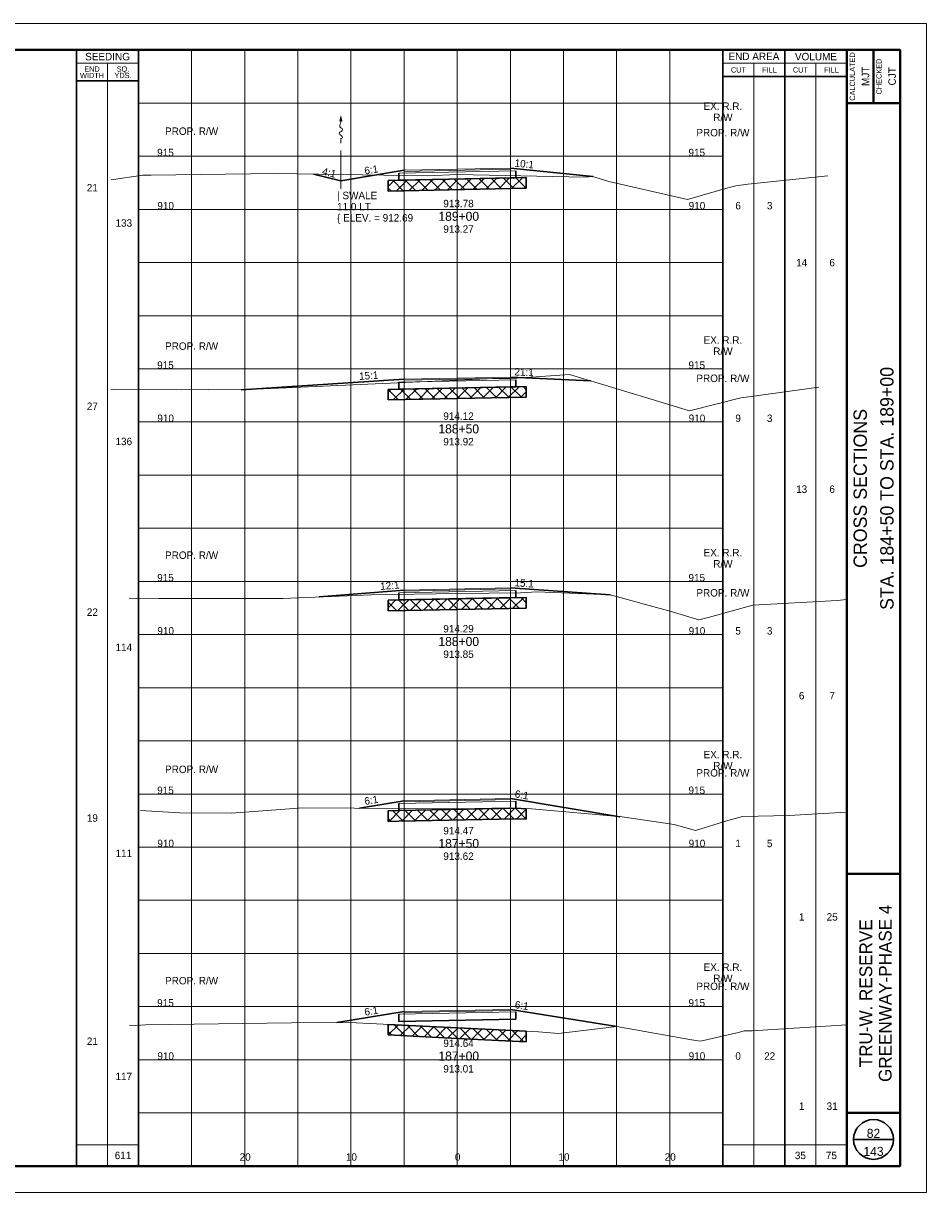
# Paper-space layout 'Layout1' of a CAD drawing. Header units: feet. Extents: x -1084 to 2301, y -843 to 1840.
# Tile 29 of 46: x 75 to 160, y 918 to 1028. Entities that reach past the tile are written whole.
import ezdxf
from ezdxf.enums import TextEntityAlignment as Align

# ---------------------------------------------------------------- set-up
doc = ezdxf.new("R2010")
doc.units = ezdxf.units.FT
doc.header["$LTSCALE"] = 10
doc.header["$MEASUREMENT"] = 0
for name, pattern in [('cl5', [50, 1.25, -1.25, 45, -1.25, 1.25]), ('DGN Style 2', [42.257429, 25.354457, -16.902971]), ('DGN Style 3', [59.1604, 42.257429, -16.902971]), ('esmtrrex', [4.75, 0.8, -0.325, -0.325, 0.8, -0.3, 0.8, -0.3, 0.8, -0.3]), ('rowpr', [5.45, 1, -0.225, -0.225, 4])]:
    doc.linetypes.add(name, pattern=pattern)
for name, color, linetype, lineweight in [('DR_P_Flow_Arrow', 151, 'Continuous', 13), ('GE_P_CL_5', 7, 'cl5', 13), ('PV_P_Text', 7, 'Continuous', 13), ('RW_P_Fee_RW', 193, 'rowpr', 40), ('RW_X_Esmt_RR', 6, 'esmtrrex', 30), ('SH_Border', 7, 'Continuous', 40), ('SH_Data', 7, 'Continuous', 0), ('SH_Major_Grid_Line', 254, 'Continuous', 13), ('SH_Text', 7, 'Continuous', 13), ('TX_P_1', 7, 'Continuous', 13), ('TX_P_5', 7, 'Continuous', 13), ('TX_X_5', 7, 'Continuous', 0), ('XS_P_Finished_Grade', 3, 'Continuous', 30), ('XS_P_Pavt_Surface', 251, 'Continuous', 13), ('XS_P_Subgrade', 4, 'Continuous', 30), ('XS_P_Undercut', 230, 'Continuous', 30), ('XS_X_Ground_Line', 3, 'DGN Style 2', 13)]:
    doc.layers.add(name, color=color, linetype=linetype, lineweight=lineweight)
doc.layers.add('SH_Cut_Line', color=7, linetype='DGN Style 3', lineweight=0, plot=False)
doc.layers.add('XS_P_Pavt_Layers', color=251, linetype='Continuous', lineweight=0, transparency=0.5)
doc.styles.add('Slanted-Normal LS 0.50', font='font31.shx', dxfattribs={"height": 0.14})
doc.styles.add('Slanted-Sub Title', font='font31.shx', dxfattribs={"height": 0.17})
doc.styles.add('Style-font30', font='font30.shx')
doc.styles.add('Style-font31', font='font31.shx')
doc.styles.add('Style-font70', font='font70.shx')

# ---------------------------------------------------------------- blocks, each defined once
blk = doc.blocks.new('CROSS_SPLIT_2')
at = {"layer": 'SH_Border', "color": 7, "linetype": 'Continuous', "lineweight": 40}
for p, q in [((32.5, 0.5), (32.5, 21.5)), ((33, 21.5), (33, 20.5)), ((32.5, 20.5), (33.5, 20.5)), ((32.5, 6), (33.5, 6)), ((32.5, 1.5), (33.5, 1.5))]:
    blk.add_line(p, q, dxfattribs=at)
at = {"layer": 'SH_Border', "color": 7, "linetype": 'Continuous', "lineweight": 40, "flags": 128}
blk.add_lwpolyline([(2, 21.5), (33.5, 21.5), (33.5, 0.5), (2, 0.5), (2, 21.5)], close=True, dxfattribs=at)
at = {"layer": 'SH_Cut_Line', "color": 7, "linetype": 'DGN Style 3', "lineweight": 0, "flags": 128}
blk.add_lwpolyline([(0, 0), (34, 0), (34, 22), (0, 22), (0, 0)], close=True, dxfattribs=at)
at = {"layer": 'SH_Data', "color": 7, "linetype": 'Continuous', "lineweight": 30}
for p, q in [((18, 0.5), (18, 21.5)), ((19.166, 0.5), (19.166, 21.5)), ((30.166, 0.5), (30.166, 21.5)), ((31.333, 0.5), (31.333, 21.5)), ((19.166, 20.917), (18, 20.917)), ((30.166, 21), (32.5, 21)), ((32.625, 1), (33.375, 1))]:
    blk.add_line(p, q, dxfattribs=at)
at = {"layer": 'SH_Data', "color": 7, "linetype": 'Continuous', "lineweight": 0}
for p, q in [((19.166, 21.25), (18, 21.25)), ((30.166, 21.25), (32.5, 21.25))]:
    blk.add_line(p, q, dxfattribs=at)
at = {"layer": 'SH_Data', "color": 7, "linetype": 'Continuous', "lineweight": 13}
for p, q in [((18.583, 0.5), (18.583, 21.25)), ((30.75, 0.5), (30.75, 21.25)), ((31.917, 0.5), (31.917, 21.25)), ((18, 0.9), (19.166, 0.9)), ((30.166, 0.9), (32.5, 0.9))]:
    blk.add_line(p, q, dxfattribs=at)
at = {"layer": 'SH_Data', "color": 7, "linetype": 'Continuous', "lineweight": 30}
blk.add_circle((33, 1), 0.375, dxfattribs=at)
at = {"layer": 'SH_Major_Grid_Line', "color": 254, "linetype": 'Continuous', "lineweight": 13}
for p, q in [((20.166, 0.5), (20.166, 21.5)), ((21.166, 0.5), (21.166, 21.5)), ((22.166, 0.5), (22.166, 21.5)), ((23.166, 0.5), (23.166, 21.5)), ((24.166, 0.5), (24.166, 21.5)), ((25.166, 0.5), (25.166, 21.5)), ((26.166, 0.5), (26.166, 21.5)), ((27.166, 0.5), (27.166, 21.5)), ((28.166, 0.5), (28.166, 21.5)), ((29.166, 0.5), (29.166, 21.5)), ((19.166, 20.5), (30.166, 20.5)), ((19.166, 19.5), (30.166, 19.5)), ((19.166, 18.5), (30.166, 18.5)), ((19.166, 17.5), (30.166, 17.5)), ((19.166, 16.5), (30.166, 16.5)), ((19.166, 15.5), (30.166, 15.5)), ((19.166, 14.5), (30.166, 14.5)), ((19.166, 13.5), (30.166, 13.5)), ((19.166, 12.5), (30.166, 12.5)), ((19.166, 11.5), (30.166, 11.5)), ((19.166, 10.5), (30.166, 10.5)), ((19.166, 9.5), (30.166, 9.5)), ((19.166, 8.5), (30.166, 8.5)), ((19.166, 7.5), (30.166, 7.5)), ((19.166, 6.5), (30.166, 6.5)), ((19.166, 5.5), (30.166, 5.5)), ((19.166, 4.5), (30.166, 4.5)), ((19.166, 3.5), (30.166, 3.5)), ((19.166, 2.5), (30.166, 2.5)), ((19.166, 1.5), (30.166, 1.5))]:
    blk.add_line(p, q, dxfattribs=at)
at = {"layer": 'SH_Data', "color": 7, "linetype": 'Continuous', "lineweight": 13, "style": 'Style-font30'}
for s, p in [('SEEDING', (18.584, 21.375)), ('END AREA', (30.75, 21.379)), ('VOLUME', (31.917, 21.375))]:
    blk.add_text(s, height=0.14, dxfattribs=at).set_placement(p, align=Align.MIDDLE_CENTER)
at = {"layer": 'SH_Data', "color": 7, "linetype": 'Continuous', "lineweight": 0, "style": 'Style-font30'}
for s, p in [('CALCULATED', (32.553, 21)), ('CHECKED', (33.053, 21))]:
    blk.add_text(s, height=0.1, rotation=90, dxfattribs=at).set_placement(p, align=Align.TOP_CENTER)
for s, p in [('CUT', (30.459, 21.125)), ('FILL', (31.042, 21.125)), ('CUT', (31.625, 21.125)), ('FILL', (32.208, 21.125))]:
    blk.add_text(s, height=0.1, dxfattribs=at).set_placement(p, align=Align.MIDDLE_CENTER)
at = {"layer": 'SH_Data', "color": 7, "linetype": 'Continuous', "lineweight": 0, "char_height": 0.14, "attachment_point": 5, "line_spacing_factor": 0.728571, "style": 'Style-font30'}
for s, insert in [('\\H0.714286x;END\\PWIDTH', (18.292, 21.08)), ('\\H0.714286x;SQ.\\PYDS.', (18.875, 21.08))]:
    blk.add_mtext(s, dxfattribs=dict(at, insert=insert))
at = {"layer": 'SH_Data', "lineweight": 13, "style": 'Style-font30'}
for p in [(32.92, 21.004), (33.42, 21.004)]:
    blk.add_attdef('Text', text='', height=0.14, rotation=90, dxfattribs=at).set_placement(p, align=Align.CENTER)
at = {"layer": 'SH_Data', "color": 7, "linetype": 'Continuous', "lineweight": 0, "style": 'Style-font70'}
for p in [(32.75, 13.25), (33.252, 13.25)]:
    blk.add_attdef('Text', text='', height=0.25, rotation=90, dxfattribs=at).set_placement(p, align=Align.MIDDLE_CENTER)
at = {"layer": 'TX_P_1', "color": 7, "style": 'Style-font70'}
for p in [(32.75, 3.75), (33.25, 3.75)]:
    blk.add_attdef('Text', text='', height=0.25, rotation=90, dxfattribs=at).set_placement(p, align=Align.MIDDLE_CENTER)
blk = doc.blocks.new('XS POINT_186')
at = {"layer": 'RW_X_Esmt_RR', "linetype": 'DGN Style 3', "lineweight": 0}
blk.add_line((0, 3.5), (0, -3.5), dxfattribs=at)
blk = doc.blocks.new('GPKLBL_236')
at = {"layer": 'TX_P_5', "linetype": 'Continuous', "insert": (-0.51, 0.98), "char_height": 0.7, "attachment_point": 1, "rotation": 350.5377, "line_spacing_factor": 0.6, "style": 'Style-font31'}
blk.add_mtext('6:1', dxfattribs=at)
blk = doc.blocks.new('GPKLBL_237')
at = {"layer": 'TX_P_5', "linetype": 'Continuous', "extrusion": (0, 0, -1), "insert": (-0.46, 0.97), "char_height": 0.7, "attachment_point": 3, "text_direction": (-0.986394, 0.164399, 0), "line_spacing_factor": 0.6, "style": 'Style-font31'}
blk.add_mtext('6:1', dxfattribs=at)
blk = doc.blocks.new('XS POINT_187')
at = {"layer": 'RW_P_Fee_RW', "linetype": 'Continuous', "lineweight": 13}
blk.add_line((0, 3.5), (0, -3.5), dxfattribs=at)
blk = doc.blocks.new('XS POINT_188')
at = {"layer": 'RW_P_Fee_RW', "linetype": 'Continuous', "lineweight": 13}
blk.add_line((0, 3.5), (0, -3.5), dxfattribs=at)
blk = doc.blocks.new('XS POINT_189')
at = {"layer": 'RW_X_Esmt_RR', "linetype": 'DGN Style 3', "lineweight": 0}
blk.add_line((0, 3.5), (0, -3.5), dxfattribs=at)
blk = doc.blocks.new('GPKLBL_238')
at = {"layer": 'TX_P_5', "linetype": 'Continuous', "insert": (-0.51, 0.98), "char_height": 0.7, "attachment_point": 1, "rotation": 350.5377, "line_spacing_factor": 0.6, "style": 'Style-font31'}
blk.add_mtext('6:1', dxfattribs=at)
blk = doc.blocks.new('GPKLBL_239')
at = {"layer": 'TX_P_5', "linetype": 'Continuous', "extrusion": (0, 0, -1), "insert": (-0.46, 0.97), "char_height": 0.7, "attachment_point": 3, "text_direction": (-0.986394, 0.164399, 0), "line_spacing_factor": 0.6, "style": 'Style-font31'}
blk.add_mtext('6:1', dxfattribs=at)
blk = doc.blocks.new('XS POINT_190')
at = {"layer": 'RW_P_Fee_RW', "linetype": 'Continuous', "lineweight": 13}
blk.add_line((0, 3.5), (0, -3.5), dxfattribs=at)
blk = doc.blocks.new('XS POINT_191')
at = {"layer": 'RW_P_Fee_RW', "linetype": 'Continuous', "lineweight": 13}
blk.add_line((0, 3.5), (0, -3.5), dxfattribs=at)
blk = doc.blocks.new('XS POINT_192')
at = {"layer": 'RW_X_Esmt_RR', "linetype": 'DGN Style 3', "lineweight": 0}
blk.add_line((0, 3.5), (0, -3.5), dxfattribs=at)
blk = doc.blocks.new('GPKLBL_240')
at = {"layer": 'TX_P_5', "linetype": 'Continuous', "extrusion": (0, 0, -1), "insert": (-0.46, 0.97), "char_height": 0.7, "attachment_point": 3, "text_direction": (-0.986394, 0.164399, 0), "line_spacing_factor": 0.6, "style": 'Style-font31'}
blk.add_mtext('12:1', dxfattribs=at)
blk = doc.blocks.new('GPKLBL_241')
at = {"layer": 'TX_P_5', "linetype": 'Continuous', "insert": (-0.51, 0.98), "char_height": 0.7, "attachment_point": 1, "rotation": 350.5377, "line_spacing_factor": 0.6, "style": 'Style-font31'}
blk.add_mtext('15:1', dxfattribs=at)
blk = doc.blocks.new('XS POINT_193')
at = {"layer": 'RW_P_Fee_RW', "linetype": 'Continuous', "lineweight": 13}
blk.add_line((0, 3.5), (0, -3.5), dxfattribs=at)
blk = doc.blocks.new('XS POINT_194')
at = {"layer": 'RW_X_Esmt_RR', "linetype": 'DGN Style 3', "lineweight": 0}
blk.add_line((0, 3.5), (0, -3.5), dxfattribs=at)
blk = doc.blocks.new('GPKLBL_242')
at = {"layer": 'TX_P_5', "linetype": 'Continuous', "extrusion": (0, 0, -1), "insert": (-0.46, 0.97), "char_height": 0.7, "attachment_point": 3, "text_direction": (-0.986394, 0.164399, 0), "line_spacing_factor": 0.6, "style": 'Style-font31'}
blk.add_mtext('15:1', dxfattribs=at)
blk = doc.blocks.new('GPKLBL_243')
at = {"layer": 'TX_P_5', "linetype": 'Continuous', "insert": (-0.51, 0.98), "char_height": 0.7, "attachment_point": 1, "rotation": 350.5377, "line_spacing_factor": 0.6, "style": 'Style-font31'}
blk.add_mtext('21:1', dxfattribs=at)
blk = doc.blocks.new('XS POINT_195')
at = {"layer": 'RW_P_Fee_RW', "linetype": 'Continuous', "lineweight": 13}
blk.add_line((0, 3.5), (0, -3.5), dxfattribs=at)
blk = doc.blocks.new('XS POINT_196')
at = {"layer": 'RW_X_Esmt_RR', "linetype": 'DGN Style 3', "lineweight": 0}
blk.add_line((0, 3.5), (0, -3.5), dxfattribs=at)
blk = doc.blocks.new('GPKLBL_244')
at = {"layer": 'TX_P_5', "linetype": 'Continuous', "extrusion": (0, 0, -1), "insert": (-0.46, 0.97), "char_height": 0.7, "attachment_point": 3, "text_direction": (-0.986394, 0.164399, 0), "line_spacing_factor": 0.6, "style": 'Style-font31'}
blk.add_mtext('6:1', dxfattribs=at)
blk = doc.blocks.new('DFL-P_49')
at = {"layer": 'DR_P_Flow_Arrow', "color": 151, "linetype": 'Continuous', "lineweight": 13}
blk.add_open_spline([(-0.08, 0), (-0.081, 0), (-0.082, 0), (-0.083, 0), (-0.094, 0), (-0.105, 0.005), (-0.116, 0.008), (-0.123, 0.01), (-0.131, 0.013), (-0.137, 0.015), (-0.152, 0.02), (-0.165, -0.02), (-0.179, -0.022), (-0.195, -0.023), (-0.212, 0.018), (-0.228, 0.02), (-0.245, 0.021), (-0.266, -0.028), (-0.284, -0.022), (-0.29, -0.02), (-0.287, 0.001), (-0.295, 0.001), (-0.313, 0), (-0.332, 0), (-0.35, 0)], degree=3, knots=[0, 0, 0, 0, 0.009646, 0.009646, 0.009646, 0.112481, 0.112481, 0.112481, 0.179673, 0.179673, 0.179673, 0.350625, 0.350625, 0.350625, 0.544565, 0.544565, 0.544565, 0.756426, 0.756426, 0.756426, 0.832712, 0.832712, 0.832712, 1, 1, 1, 1], dxfattribs=at)
at = {"layer": 'DR_P_Flow_Arrow', "color": 151, "linetype": 'Continuous', "lineweight": 0, "extrusion": (0, 0, -1)}
blk.add_solid([(0.08, 0.022), (0, 0), (0.08, -0.021)], dxfattribs=at)
blk = doc.blocks.new('GPKLBL_245')
at = {"layer": 'TX_P_5', "linetype": 'Continuous', "insert": (-0.51, 0.98), "char_height": 0.7, "attachment_point": 1, "rotation": 350.5377, "line_spacing_factor": 0.6, "style": 'Style-font31'}
blk.add_mtext('4:1', dxfattribs=at)
blk = doc.blocks.new('GPKLBL_246')
at = {"layer": 'TX_P_5', "linetype": 'Continuous', "insert": (-0.51, 0.98), "char_height": 0.7, "attachment_point": 1, "rotation": 350.5377, "line_spacing_factor": 0.6, "style": 'Style-font31'}
blk.add_mtext('10:1', dxfattribs=at)
blk = doc.blocks.new('XS POINT_197')
at = {"layer": 'RW_P_Fee_RW', "linetype": 'Continuous', "lineweight": 13}
blk.add_line((0, 3.5), (0, -3.5), dxfattribs=at)
blk = doc.blocks.new('XS POINT_198')
at = {"layer": 'RW_P_Fee_RW', "linetype": 'Continuous', "lineweight": 13}
blk.add_line((0, 3.5), (0, -3.5), dxfattribs=at)

psp = doc.layouts.get("Layout1")

# ---------------------------------------------------------------- hatches: boundary and pattern name
at = {"layer": 'XS_P_Undercut', "lineweight": 0}
h = psp.add_hatch(dxfattribs=at)
h.set_pattern_fill('CROSSHATCH', color=256, style=0, pattern_type=2)
h.set_pattern_definition([(45, (121.6357, 1012.6621), (-0.589255, 0.589255), []), (315, (121.6357, 1012.6621), (0.589255, 0.589255), [])])
h.paths.add_polyline_path([(110.33, 1012.75), (109.33, 1012.73), (109.33, 1011.73), (122.33, 1011.99), (122.33, 1012.99), (121.33, 1012.97)])
h = psp.add_hatch(dxfattribs=at)
h.set_pattern_fill('CROSSHATCH', color=256, style=0, pattern_type=2)
h.set_pattern_definition([(45, (121.2539, 992.9266), (-0.589255, 0.589255), []), (315, (121.2539, 992.9266), (0.589255, 0.589255), [])])
h.paths.add_polyline_path([(109.33, 993.07), (109.33, 992.07), (122.33, 992.33), (122.33, 993.33), (121.33, 993.31), (110.33, 993.09)])
h = psp.add_hatch(dxfattribs=at)
h.set_pattern_fill('CROSSHATCH', color=256, style=0, pattern_type=2)
h.set_pattern_definition([(45, (121.3713, 972.7797), (-0.589255, 0.589255), []), (315, (121.3713, 972.7797), (0.589255, 0.589255), [])])
h.paths.add_polyline_path([(110.33, 973.26), (109.33, 973.24), (109.33, 972.24), (122.33, 972.5), (122.33, 973.5), (121.33, 973.48)])
h = psp.add_hatch(dxfattribs=at)
h.set_pattern_fill('CROSSHATCH', color=256, style=0, pattern_type=2)
h.set_pattern_definition([(45, (120.69585, 953.1036), (-0.589255, 0.589255), []), (315, (120.69585, 953.1036), (0.589255, 0.589255), [])])
h.paths.add_polyline_path([(115.85, 953.55), (110.33, 953.44), (109.33, 953.42), (109.33, 952.42), (110.33, 952.44), (121.33, 952.66), (122.33, 952.62), (122.33, 953.62), (121.33, 953.66), (121.27, 953.66), (120.7, 953.65)])
h = psp.add_hatch(dxfattribs=at)
h.set_pattern_fill('CROSSHATCH', color=256, style=0, pattern_type=2)
h.set_pattern_definition([(45, (120.69585, 931.8988), (-0.589255, 0.589255), []), (315, (120.69585, 931.8988), (0.589255, 0.589255), [])])
h.paths.add_polyline_path([(115.83, 933.01), (109.33, 933.33), (109.33, 932.33), (115.83, 932.01), (122.33, 931.7), (122.33, 932.7)])

# ---------------------------------------------------------------- linework, layer by layer
at = {"layer": 'GE_P_CL_5'}
psp.add_line((104.88, 1015.54), (104.88, 1011.94), dxfattribs=at)
at = {"layer": 'RW_P_Fee_RW', "linetype": 'Continuous', "lineweight": 13}
for p, q in [((140.83, 993.52), (140.83, 987.44)), ((140.83, 973.34), (140.83, 967.44))]:
    psp.add_line(p, q, dxfattribs=at)
at = {"layer": 'XS_P_Finished_Grade'}
for p, q in [((104.88, 1012.69), (102.31, 1013.33)), ((104.88, 1012.69), (110.83, 1013.68)), ((128.6, 1013.09), (120.83, 1013.88)), ((95.49, 993.02), (110.83, 994.02)), ((128.41, 993.86), (120.83, 994.22)), ((102.83, 973.54), (110.83, 974.19)), ((130.21, 973.75), (120.83, 974.39)), ((106.62, 953.67), (110.83, 954.37)), ((131.13, 952.85), (120.83, 954.57)), ((104.51, 933.49), (110.83, 934.54)), ((130.86, 933.13), (120.83, 934.74))]:
    psp.add_line(p, q, dxfattribs=at)
at = {"layer": 'XS_P_Pavt_Layers', "color": 2, "lineweight": 13}
for p, q in [((110.33, 1013.42), (121.33, 1013.64)), ((110.83, 1013.57), (120.83, 1013.77)), ((110.33, 993.76), (121.33, 993.98)), ((110.83, 993.92), (120.83, 994.12)), ((110.33, 973.93), (121.33, 974.15)), ((110.83, 974.09), (120.83, 974.29)), ((110.33, 954.11), (121.33, 954.33)), ((110.83, 954.27), (120.83, 954.47)), ((110.33, 934.28), (121.33, 934.5)), ((110.83, 934.44), (120.83, 934.64))]:
    psp.add_line(p, q, dxfattribs=at)
at = {"layer": 'XS_P_Pavt_Surface', "color": 193}
for p, q in [((110.83, 1013.68), (120.83, 1013.88)), ((110.83, 1013.68), (110.83, 1013.43)), ((120.83, 1013.88), (120.83, 1013.63)), ((110.83, 994.02), (120.83, 994.22)), ((110.83, 994.02), (110.83, 993.77)), ((120.83, 994.22), (120.83, 993.97)), ((110.83, 974.19), (120.83, 974.39)), ((110.83, 974.19), (110.83, 973.94)), ((120.83, 974.39), (120.83, 974.14)), ((110.83, 954.37), (120.83, 954.57)), ((110.83, 954.37), (110.83, 954.12)), ((120.83, 954.57), (120.83, 954.32)), ((110.83, 934.54), (120.83, 934.74)), ((110.83, 934.54), (110.83, 934.29)), ((120.83, 934.74), (120.83, 934.49))]:
    psp.add_line(p, q, dxfattribs=at)
at = {"layer": 'XS_P_Subgrade'}
for p, q in [((110.33, 1013.42), (110.33, 1012.75)), ((121.33, 1013.64), (121.33, 1012.97)), ((110.33, 1012.75), (121.33, 1012.97)), ((110.33, 993.76), (110.33, 993.09)), ((110.33, 993.09), (121.33, 993.31)), ((121.33, 993.98), (121.33, 993.31)), ((110.33, 973.93), (110.33, 973.26)), ((121.33, 974.15), (121.33, 973.48)), ((110.33, 973.26), (121.33, 973.48)), ((110.33, 954.11), (110.33, 953.44)), ((121.33, 954.33), (121.33, 953.66)), ((110.33, 953.44), (121.33, 953.66)), ((110.33, 934.28), (110.33, 933.61)), ((121.33, 934.5), (121.33, 933.83)), ((110.33, 933.61), (121.33, 933.83))]:
    psp.add_line(p, q, dxfattribs=at)
at = {"layer": 'XS_P_Undercut'}
for p, q in [((109.33, 1012.73), (122.33, 1012.99)), ((109.33, 1012.73), (109.33, 1011.73)), ((122.33, 1012.99), (122.33, 1011.99)), ((109.33, 1011.73), (122.33, 1011.99)), ((109.33, 993.07), (122.33, 993.33)), ((122.33, 993.33), (122.33, 992.33)), ((109.33, 993.07), (109.33, 992.07)), ((109.33, 992.07), (122.33, 992.33)), ((109.33, 973.24), (122.33, 973.5)), ((122.33, 973.5), (122.33, 972.5)), ((109.33, 973.24), (109.33, 972.24)), ((109.33, 972.24), (122.33, 972.5)), ((109.33, 953.42), (109.33, 952.42)), ((122.33, 953.62), (122.33, 952.62)), ((109.33, 933.33), (109.33, 932.33)), ((122.33, 932.7), (122.33, 931.7))]:
    psp.add_line(p, q, dxfattribs=at)
at = {"layer": 'XS_P_Undercut', "lineweight": 0, "flags": 128}
for points in [[(110.33, 1012.75), (109.33, 1012.73), (109.33, 1011.73), (122.33, 1011.99), (122.33, 1012.99), (121.33, 1012.97), (110.33, 1012.75)], [(109.33, 993.07), (109.33, 992.07), (122.33, 992.33), (122.33, 993.33), (121.33, 993.31), (110.33, 993.09), (109.33, 993.07)], [(110.33, 973.26), (109.33, 973.24), (109.33, 972.24), (122.33, 972.5), (122.33, 973.5), (121.33, 973.48), (110.33, 973.26)], [(115.85, 953.55), (110.33, 953.44), (109.33, 953.42), (109.33, 952.42), (110.33, 952.44), (121.33, 952.66), (122.33, 952.62), (122.33, 953.62), (121.33, 953.66), (121.27, 953.66), (120.7, 953.65), (115.85, 953.55)], [(115.83, 933.01), (109.33, 933.33), (109.33, 932.33), (115.83, 932.01), (122.33, 931.7), (122.33, 932.7), (115.83, 933.01)]]:
    psp.add_lwpolyline(points, close=True, dxfattribs=at)
at = {"layer": 'XS_P_Undercut', "flags": 128}
for points in [[(109.33, 953.42), (110.33, 953.44), (121.33, 953.66), (122.33, 953.62)], [(109.33, 952.42), (110.33, 952.44), (121.33, 952.66), (122.33, 952.62)], [(109.33, 933.33), (115.83, 933.01), (122.33, 932.7)], [(109.33, 932.33), (115.83, 932.01), (122.33, 931.7)]]:
    psp.add_lwpolyline(points, dxfattribs=at)
at = {"layer": 'XS_X_Ground_Line', "flags": 128}
for points in [[(83.27, 1012.78), (86.23, 1013.22), (87.03, 1013.21), (98.7, 1013.39), (113.03, 1013.15), (115.83, 1013.27), (127.83, 1013.04), (128.6, 1013.09), (130.11, 1012.63), (137.5, 1010.93), (141.3, 1012.02), (142.06, 1012.21), (143.19, 1012.36), (150.69, 1013.15)], [(83.24, 993.01), (83.81, 993.09), (89.91, 993.03), (92.42, 993.07), (95.49, 993.02), (115.83, 993.92), (119.36, 994.08), (120.55, 994.06), (126.4, 994.47), (135.12, 991.82), (137.67, 991.04), (142.51, 992.28), (143.28, 992.38), (149.87, 993.28)], [(84.95, 973.41), (87.75, 973.38), (99.43, 973.4), (107.75, 973.74), (115.83, 973.85), (121.79, 973.92), (123.34, 974.03), (130.21, 973.75), (135.96, 972.17), (138.57, 971.38), (139.56, 971.63), (143.65, 972.77), (151.59, 973.19), (152.5, 973.31)], [(86.02, 953.44), (89.72, 953.24), (94.6, 953.21), (101.29, 953.7), (115.85, 953.62), (120.7, 953.69), (122.86, 953.6), (131.34, 952.84), (136.24, 952.12), (138.26, 951.56), (141.3, 952.51), (142.66, 952.89), (147.08, 952.98), (149.72, 953.12), (152.5, 953.3)], [(85, 933.26), (85.56, 933.23), (86.49, 933.29), (102.52, 933.5), (106.31, 933.48), (115.83, 933.01), (123.48, 932.64), (125.36, 932.47), (130.86, 933.13), (137.88, 931.87), (138.72, 931.74), (142.31, 932.55), (142.83, 932.71), (143.58, 932.73), (152.5, 933.27)]]:
    psp.add_lwpolyline(points, dxfattribs=at)

# ---------------------------------------------------------------- block references
at = {"layer": 'DR_P_Flow_Arrow', "color": 151, "linetype": 'Continuous', "lineweight": 0, "xscale": 7.5, "yscale": 7.5, "zscale": 7.5, "rotation": 89.99999999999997}
psp.add_blockref('DFL-P_49', (104.88, 1018.87), dxfattribs=at)
at = {"layer": 'RW_P_Fee_RW', "linetype": 'Continuous', "lineweight": 13}
for name, p in [('XS POINT_197', (90.83, 1013.27)), ('XS POINT_198', (140.83, 1013.13)), ('XS POINT_195', (90.83, 993.04)), ('XS POINT_193', (90.83, 973.38)), ('XS POINT_190', (90.83, 953.23)), ('XS POINT_191', (140.83, 952.9)), ('XS POINT_187', (90.83, 933.35)), ('XS POINT_188', (140.83, 932.82))]:
    psp.add_blockref(name, p, dxfattribs=at)
at = {"layer": 'RW_X_Esmt_RR', "linetype": 'DGN Style 3', "lineweight": 0}
for name, p in [('XS POINT_196', (140.83, 1014.73)), ('XS POINT_194', (140.83, 992.73)), ('XS POINT_192', (140.83, 972.73)), ('XS POINT_189', (140.83, 953.73)), ('XS POINT_186', (140.83, 933.73))]:
    psp.add_blockref(name, p, dxfattribs=at)
at = {"layer": 'SH_Cut_Line', "color": 7, "linetype": 'DGN Style 3', "lineweight": 0}
ref = psp.add_blockref('CROSS_SPLIT_2', (-10, 917.5), dxfattribs=dict(at, xscale=5, yscale=5, zscale=5))
ref.add_attrib('Text', 'CROSS SECTIONS', dxfattribs={"layer": 'SH_Data', "color": 7, "linetype": 'Continuous', "lineweight": 0, "height": 1.25, "rotation": 90, "style": 'Style-font70'}).set_placement((153.75, 983.75), align=Align.MIDDLE_CENTER)
ref.add_attrib('Text', 'MJT', dxfattribs={"layer": 'SH_Data', "lineweight": 13, "height": 0.7, "rotation": 90, "style": 'Style-font30'}).set_placement((154.6, 1022.52), align=Align.CENTER)
ref.add_attrib('Text', 'CJT', dxfattribs={"layer": 'SH_Data', "lineweight": 13, "height": 0.7, "rotation": 90, "style": 'Style-font30'}).set_placement((157.1, 1022.52), align=Align.CENTER)
ref.add_attrib('Text', 'STA. 184+50 TO STA. 189+00', dxfattribs={"layer": 'SH_Data', "color": 7, "linetype": 'Continuous', "lineweight": 0, "height": 1.25, "rotation": 90, "style": 'Style-font70'}).set_placement((156.26, 983.75), align=Align.MIDDLE_CENTER)
at = {"layer": 'TX_P_5', "linetype": 'Continuous'}
for name, p, rotation in [('GPKLBL_246', (121.84, 1013.78), 3.669376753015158), ('GPKLBL_245', (103.66, 1012.94), 355.4260787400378), ('GPKLBL_243', (121.85, 994.17), 6.709006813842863), ('GPKLBL_241', (121.84, 974.32), 5.579567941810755), ('GPKLBL_236', (121.83, 934.58), 0.3586690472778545)]:
    psp.add_blockref(name, p, dxfattribs=dict(at, rotation=rotation))
at = {"layer": 'TX_P_5', "linetype": 'Continuous', "extrusion": (0, 0, -1)}
for name, p in [('GPKLBL_244', (-107.86, 1013.21)), ('GPKLBL_239', (-107.86, 953.9)), ('GPKLBL_237', (-107.86, 934.07))]:
    psp.add_blockref(name, p, dxfattribs=at)
for name, p, rotation in [('GPKLBL_242', (-107.83, 993.85), 5.721793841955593), ('GPKLBL_240', (-109.82, 974.11), 4.803097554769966)]:
    psp.add_blockref(name, p, dxfattribs=dict(at, rotation=rotation))
at = {"layer": 'TX_P_5', "linetype": 'Continuous'}
psp.add_blockref('GPKLBL_238', (121.83, 954.4), dxfattribs=at)

# ---------------------------------------------------------------- texts
at = {"layer": 'PV_P_Text', "style": 'Slanted-Normal LS 0.50'}
for s, p in [('913.78', (115.95, 1010.2)), ('914.12', (115.95, 990.2)), ('914.29', (115.95, 970.2)), ('914.47', (115.95, 951.2)), ('914.64', (115.95, 931.2))]:
    psp.add_text(s, height=0.7, dxfattribs=at).set_placement(p, align=Align.CENTER)
at = {"layer": 'RW_P_Fee_RW', "linetype": 'Continuous', "lineweight": 13, "char_height": 0.7, "attachment_point": 2, "line_spacing_factor": 0.9, "style": 'Style-font31'}
for insert in [(90.83, 1017.71), (140.83, 1017.57), (90.83, 997.49), (140.83, 994.46), (90.83, 977.82), (140.83, 974.28), (90.83, 957.67), (140.83, 957.34), (90.83, 937.79), (140.83, 937.26)]:
    psp.add_mtext('PROP. R/W', dxfattribs=dict(at, insert=insert))
at = {"layer": 'RW_X_Esmt_RR', "linetype": 'Continuous', "lineweight": 0, "char_height": 0.7, "attachment_point": 8, "line_spacing_factor": 0.9, "style": 'Style-font31'}
for insert in [(140.83, 1018.3), (140.83, 996.3), (140.83, 976.3), (140.83, 957.3), (140.83, 937.3)]:
    psp.add_mtext('EX. R.R.\\PR/W', dxfattribs=dict(at, insert=insert))
at = {"layer": 'SH_Data', "lineweight": 13, "insert": (155, 920.94), "char_height": 0.85, "attachment_point": 8, "line_spacing_factor": 0.6, "style": 'Style-font30'}
psp.add_mtext('143\\P', dxfattribs=at)
at = {"layer": 'SH_Text', "style": 'Style-font31'}
for s, p in [('915', (88.37, 1015)), ('915', (138.37, 1015)), ('21', (81.49, 1011.69)), ('910', (88.39, 1010)), ('910', (138.39, 1010)), ('6', (142.26, 1010)), ('3', (145.23, 1010)), ('133', (84.45, 1008.37)), ('14', (148.24, 1004.64)), ('6', (151.11, 1004.64)), ('915', (88.37, 995)), ('915', (138.37, 995)), ('27', (81.49, 991.13)), ('910', (88.39, 990)), ('910', (138.39, 990)), ('9', (142.26, 990)), ('3', (145.23, 990)), ('136', (84.45, 987.82)), ('13', (148.24, 983.33)), ('6', (151.11, 983.33)), ('915', (88.37, 975)), ('915', (138.37, 975)), ('22', (81.49, 971.76)), ('910', (88.39, 970)), ('910', (138.39, 970)), ('5', (142.26, 970)), ('3', (145.23, 970)), ('114', (84.45, 968.45)), ('6', (148.24, 963.9)), ('7', (151.11, 963.9)), ('915', (88.37, 955)), ('915', (138.37, 955)), ('19', (81.49, 952.39)), ('910', (88.39, 950)), ('910', (138.39, 950)), ('1', (142.26, 950)), ('5', (145.23, 950)), ('111', (84.45, 949.07)), ('25', (151.11, 943.09)), ('1', (148.24, 943.09)), ('915', (88.37, 935)), ('915', (138.37, 935)), ('21', (81.49, 931.39)), ('910', (88.39, 930)), ('910', (138.39, 930)), ('0', (142.26, 930)), ('22', (145.23, 930)), ('117', (84.45, 928.08)), ('1', (148.24, 925.28)), ('31', (151.11, 925.28)), ('20', (95.87, 920.5)), ('10', (105.87, 920.5)), ('0', (115.87, 920.5)), ('0', (115.87, 920.5)), ('10', (125.87, 920.5)), ('20', (135.87, 920.5))]:
    psp.add_text(s, height=0.7, dxfattribs=at).set_placement(p, align=Align.CENTER)
for s, p in [('611', (84.38, 921)), ('35', (148.12, 921)), ('75', (151.04, 921))]:
    psp.add_text(s, height=0.7, dxfattribs=at).set_placement(p, align=Align.MIDDLE_CENTER)
at = {"layer": 'SH_Text', "insert": (155.2, 936.25), "char_height": 1.2, "attachment_point": 5, "rotation": 90, "line_spacing_factor": 0.9125, "style": 'Slanted-Normal LS 0.50'}
psp.add_mtext('\\Ffont70;TRU-W. RESERVE\\PGREENWAY-PHASE 4', dxfattribs=at)
at = {"layer": 'TX_P_5', "style": 'Slanted-Sub Title'}
for s, p in [('189+00', (115.97, 1009.35)), ('188+50', (115.97, 989.35)), ('188+00', (115.97, 969.35)), ('187+50', (115.97, 950.35)), ('187+00', (115.97, 930.35))]:
    psp.add_text(s, height=0.85, dxfattribs=at).set_placement(p, align=Align.MIDDLE_CENTER)
at = {"layer": 'TX_P_5', "line_spacing_factor": 0.9}
for s, insert, char_height, attachment_point, style in [('| SWALE\\P11.0 LT.\\P\\{ ELEV. = 912.69', (104.52, 1011.66), 0.7, 1, 'Slanted-Normal LS 0.50'), ('82\\P', (155, 922.64), 0.85, 8, 'Style-font30'), ('143\\P', (155, 920.94), 0.85, 8, 'Style-font30')]:
    psp.add_mtext(s, dxfattribs=dict(at, insert=insert, char_height=char_height, attachment_point=attachment_point, style=style))
at = {"layer": 'TX_X_5', "linetype": 'Continuous', "style": 'Style-font31'}
for s, p in [('913.27', (115.95, 1008.5)), ('913.92', (115.95, 988.5)), ('913.85', (115.95, 968.5)), ('913.62', (115.95, 949.5)), ('913.01', (115.95, 929.5))]:
    psp.add_text(s, height=0.7, dxfattribs=at).set_placement(p, align=Align.TOP_CENTER)

doc.saveas('drawing.dxf')
